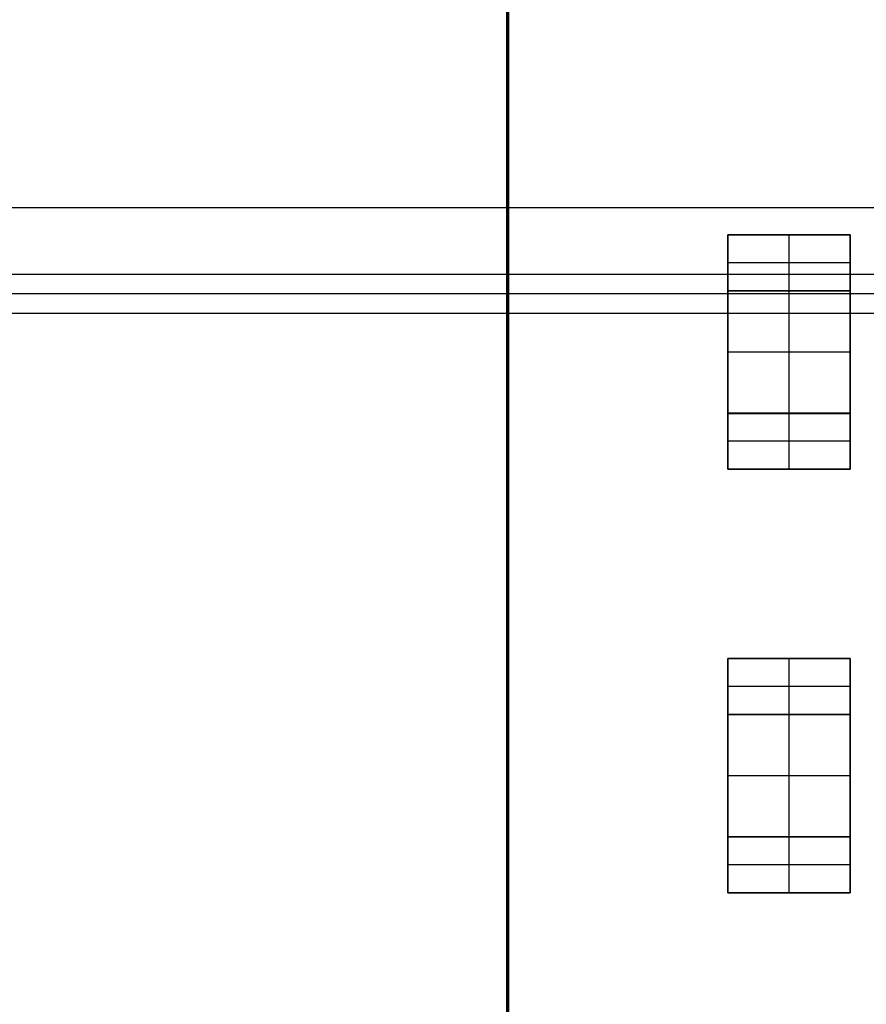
# Model space of a CAD drawing. Header units: millimetres. Extents: x -68 to 68, y -70 to 54.
# Tile 41 of 83: x -52.98 to -49.18, y -18.8 to -14.38. Entities that reach past the tile are written whole.
import ezdxf

# ---------------------------------------------------------------- set-up
doc = ezdxf.new("R2010")
doc.units = ezdxf.units.MM
doc.layers.add('Layer 01', color=7, linetype='Continuous', true_color=0x000000)

# ---------------------------------------------------------------- blocks, each defined once
blk = doc.blocks.new('ten6n-single_RGB8421504.step')
at = {"layer": 'Layer 01', "color": 8, "true_color": 0x808080}
blk.add_line((1.5673, -4.9526, 12.9003), (1.5673, -4.9526, -6.6269), dxfattribs=at)
for points in [[(1.6538, 0, -6.7134), (1.6538, 0, 3.1367), (1.6538, 0, 12.9867)], [(1.4809, -9.9052, 12.8138), (1.4809, -9.9052, 3.1367), (1.4809, -9.9052, -6.5405)], [(1.1809, -10.2, -6.5405), (1.1809, -10.2, 3.1367), (1.1809, -10.2, 12.8138)]]:
    blk.add_open_spline(points, degree=2, dxfattribs=at)
blk = doc.blocks.new('M1.step')
at = {"layer": 'Layer 01', "extrusion": (1, 1.19249e-08, -4.37114e-08), "rotation": 180}
blk.add_blockref('ten6n-single_RGB8421504.step', (-34.0462, 0.0127, 4.5782), dxfattribs=at)
blk = doc.blocks.new('Extruded-9.step')
at = {"layer": 'Layer 01', "color": 9, "true_color": 0xcfc9b5}
for p, q in [((-0.275, -0.275, 0.175), (-0.275, 0.275, 0.175)), ((-0.275, 0.275, 0.175), (0.275, 0.275, 0.175)), ((0, 0.275, 0.35), (0, 0.275)), ((0, 0.275), (0, -0.275)), ((0, 0.275, 0.35), (0, -0.275, 0.35)), ((0.275, -0.275, 0.175), (0.275, 0.275, 0.175)), ((-0.275, 0), (-0.275, 0, 0.35)), ((0.275, 0), (-0.275, 0)), ((0.275, 0, 0.35), (-0.275, 0, 0.35)), ((0.275, 0), (0.275, 0, 0.35)), ((-0.275, -0.275, 0.175), (0.275, -0.275, 0.175)), ((0, -0.275, 0.35), (0, -0.275))]:
    blk.add_line(p, q, dxfattribs=at)
for points in [[(-0.275, -0.275), (-0.275, 0), (-0.275, 0.275)], [(-0.275, 0.275, 0.35), (-0.275, 0, 0.35), (-0.275, -0.275, 0.35)], [(-0.275, 0.275), (-0.275, 0.275, 0.175), (-0.275, 0.275, 0.35)], [(-0.275, 0.275), (0, 0.275), (0.275, 0.275)], [(0.275, 0.275, 0.35), (0, 0.275, 0.35), (-0.275, 0.275, 0.35)], [(0.275, 0.275), (0.275, 0), (0.275, -0.275)], [(0.275, 0.275, 0.35), (0.275, 0.275, 0.175), (0.275, 0.275)], [(0.275, -0.275, 0.35), (0.275, 0, 0.35), (0.275, 0.275, 0.35)], [(-0.275, -0.275, 0.35), (-0.275, -0.275, 0.175), (-0.275, -0.275)], [(0.275, -0.275), (0, -0.275), (-0.275, -0.275)], [(-0.275, -0.275, 0.35), (0, -0.275, 0.35), (0.275, -0.275, 0.35)], [(0.275, -0.275, 0.35), (0.275, -0.275, 0.175), (0.275, -0.275)]]:
    blk.add_open_spline(points, degree=2, dxfattribs=at)
blk = doc.blocks.new('6272059984.step')
at = {"layer": 'Layer 01'}
blk.add_blockref('Extruded-9.step', (0, 0), dxfattribs=at)
blk = doc.blocks.new('Extruded-19.step')
at = {"layer": 'Layer 01', "color": 9, "true_color": 0xc0c0c0}
for p, q in [((-0.275, 0.125, 0.175), (0.275, 0.125, 0.175)), ((-0.275, -0.125, 0.175), (-0.275, 0.125, 0.175)), ((0, 0.125, 0.35), (0, 0.125)), ((0, 0.125), (0, -0.125)), ((0, 0.125, 0.35), (0, -0.125, 0.35)), ((0.275, -0.125, 0.175), (0.275, 0.125, 0.175)), ((-0.275, 0), (-0.275, 0, 0.35)), ((0.275, 0), (-0.275, 0)), ((0.275, 0, 0.35), (-0.275, 0, 0.35)), ((0.275, 0), (0.275, 0, 0.35)), ((-0.275, -0.125, 0.175), (0.275, -0.125, 0.175)), ((0, -0.125, 0.35), (0, -0.125))]:
    blk.add_line(p, q, dxfattribs=at)
for points in [[(-0.275, 0.125), (0, 0.125), (0.275, 0.125)], [(-0.275, 0.125, 0.35), (-0.275, 0.125, 0.175), (-0.275, 0.125)], [(0.275, 0.125, 0.35), (0, 0.125, 0.35), (-0.275, 0.125, 0.35)], [(-0.275, -0.125), (-0.275, 0), (-0.275, 0.125)], [(-0.275, 0.125, 0.35), (-0.275, 0, 0.35), (-0.275, -0.125, 0.35)], [(0.275, 0.125), (0.275, 0), (0.275, -0.125)], [(0.275, 0.125, 0.35), (0.275, 0.125, 0.175), (0.275, 0.125)], [(0.275, -0.125, 0.35), (0.275, 0, 0.35), (0.275, 0.125, 0.35)], [(0.275, -0.125), (0, -0.125), (-0.275, -0.125)], [(-0.275, -0.125, 0.35), (0, -0.125, 0.35), (0.275, -0.125, 0.35)], [(-0.275, -0.125), (-0.275, -0.125, 0.175), (-0.275, -0.125, 0.35)], [(0.275, -0.125, 0.35), (0.275, -0.125, 0.175), (0.275, -0.125)]]:
    blk.add_open_spline(points, degree=2, dxfattribs=at)
blk = doc.blocks.new('6271501904.step')
at = {"layer": 'Layer 01'}
blk.add_blockref('Extruded-19.step', (0, 0), dxfattribs=at)
blk = doc.blocks.new('R88.step')
at = {"layer": 'Layer 01'}
for name, p in [('6271501904.step', (10.4701, -35.4749, -1.9514)), ('6272059984.step', (10.4701, -35.8749, -1.9514)), ('6271501904.step', (10.47, -36.275, -1.9514))]:
    blk.add_blockref(name, p, dxfattribs=at)
blk = doc.blocks.new('R87.step')
at = {"layer": 'Layer 01'}
for name, p in [('6271501904.step', (10.47, -37.375, -1.9514)), ('6272059984.step', (10.4699, -37.7751, -1.9514)), ('6271501904.step', (10.4699, -38.1751, -1.9514))]:
    blk.add_blockref(name, p, dxfattribs=at)
blk = doc.blocks.new('MC403-X_A_090322_MultipleBody.step')
at = {"layer": 'Layer 01'}
for name in ['M1.step', 'R88.step', 'R87.step']:
    blk.add_blockref(name, (0, 0), dxfattribs=at)
blk = doc.blocks.new('MC403-X_A_090322_MultipleBody 090322')
at = {"layer": 'Layer 01'}
blk.add_blockref('MC403-X_A_090322_MultipleBody.step', (0, 0), dxfattribs=at)
blk = doc.blocks.new('TRO-13-001 MC403 CASTING270122')
at = {"layer": 'Layer 01', "color": 7, "true_color": 0xdde8ff}
blk.add_line((-50.792, -44.3347, -12.35), (-50.792, -8.3347, -12.35), dxfattribs=at)
for points in [[(-50.7973, -8.3347, -12.5), (-50.7973, -26.3347, -12.5), (-50.7973, -44.3347, -12.5)], [(-50.7868, -44.3347, -12.2), (-50.7868, -26.3347, -12.2), (-50.7868, -8.3347, -12.2)]]:
    blk.add_open_spline(points, degree=2, dxfattribs=at)

msp = doc.modelspace()

# ---------------------------------------------------------------- block references
at = {"layer": 'Layer 01'}
for name, p in [('TRO-13-001 MC403 CASTING270122', (0, 0)), ('MC403-X_A_090322_MultipleBody 090322', (-60, 20, 1.6014))]:
    msp.add_blockref(name, p, dxfattribs=at)

doc.saveas('drawing.dxf')
